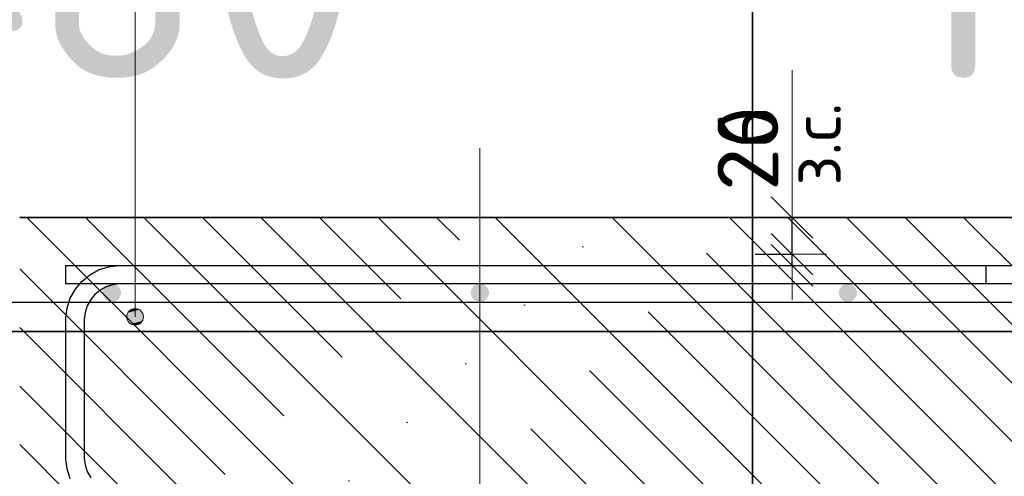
# Model space of a CAD drawing. Header units: metres. Extents: x -38 to 114, y -15 to 21.
# Tile 82 of 244: x 88.563 to 89.098, y -5.371 to -5.123. Entities that reach past the tile are written whole.
import ezdxf

# ---------------------------------------------------------------- set-up
doc = ezdxf.new("R2010")
doc.units = ezdxf.units.M
doc.header["$PDMODE"] = 65
doc.linetypes.add('______11', pattern=[0.5, 0.4, -0.05, 0, -0.05])
doc.linetypes.add('______5', pattern=[1.1, 0.8, -0.1, 0.1, -0.1])
for name, color, linetype, lineweight in [('XR$4$Арм. стержнями верхней зоны', 180, 'Continuous', 35), ('XR$4$Арм.стержн. Арматура края', 96, 'Continuous', 35), ('XR$4$Арм.стержн.горизонт. 1', 180, 'Continuous', 35), ('XR$4$Осевая линия (1)', 7, '______5', 13), ('XR$4$Размерная линия_ общее', 7, 'Continuous', 13), ('XR$6$Арм. стержнями верхней зоны', 180, 'Continuous', 35), ('XR$6$Арм.стержн. Арматура края', 96, 'Continuous', 35), ('XR$6$Арм.стержн.горизонт. 1', 180, 'Continuous', 35), ('XR$6$Осевая линия (1)', 7, '______5', 13), ('XR$6$Размерная линия_ общее', 7, 'Continuous', 13)]:
    doc.layers.add(name, color=color, linetype=linetype, lineweight=lineweight)
doc.styles.add('ISOCPEUR', font='txt')
doc.dimstyles.new('DIMSTYLE_11', dxfattribs={"dimtxt": 0.033, "dimasz": 0.0375, "dimexe": 0, "dimexo": 0, "dimgap": 0.0165, "dimtad": 2, "dimdec": 0, "dimlfac": 1000, "dimrnd": 1, "dimzin": 12, "dimdsep": 46, "dimtxsty": 'ISOCPEUR', "dimblk1": 'ALL_ML_STRICH', "dimblk2": 'ALL_ML_STRICH', "dimsah": 1, "dimcen": 0, "dimclrd": 7, "dimclre": 256, "dimclrt": 7, "dimadec": 0, "dimazin": 0, "dimtfac": 1, "dimtdec": 0, "dimtix": 1, "dimtmove": 2, "dimatfit": 3, "dimfxl": 0, "dimtvp": 1.2, "dimtzin": 0, "dimlwd": 0, "dimlwe": -3, "dimarcsym": 0})
pattern_1 = [(135, (0, 0), (-0.031819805, -0.031819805), [0.4, -0.05, 0, -0.05]), (135, (-0.01591, -0.01591), (-0.031819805, -0.031819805), [0.8, -0.1, 0.1, -0.1])]

# ---------------------------------------------------------------- blocks, each defined once
blk = doc.blocks.new('ALL_ML_STRICH')
at = {"color": 0, "linetype": 'ByBlock', "lineweight": -2}
for p, q in [((0, -0.5), (0, 0.5)), ((-0.3, -0.3), (0.3, 0.3)), ((-1, 0), (0.5, 0))]:
    blk.add_line(p, q, dxfattribs=at)
blk = doc.blocks.new('*D472')
at = {"layer": 'DEFPOINTS', "color": 7, "linetype": 'Continuous', "lineweight": 13, "transparency": 33554687}
for p in [(88.94284, -5.23081), (88.94284, -5.25681), (88.98283, -5.25681)]:
    blk.add_point(p, dxfattribs=at)
at = {"layer": 'XR$4$Размерная линия_ общее', "color": 253, "linetype": 'Continuous', "lineweight": -2, "true_color": 0xa0a0a0, "transparency": 33554687}
for p, q in [((88.96284, -5.23081), (88.98283, -5.23081)), ((88.96284, -5.25681), (88.98283, -5.25681))]:
    blk.add_line(p, q, dxfattribs=at)
at = {"layer": 'XR$4$Размерная линия_ общее', "color": 7, "linetype": 'Continuous', "lineweight": -2, "transparency": 33554687}
blk.add_line((88.98283, -5.25681), (88.98283, -5.23081), dxfattribs=at)
at = {"layer": 'XR$4$Размерная линия_ общее', "color": 7, "linetype": 'Continuous', "lineweight": 13, "transparency": 33554687, "xscale": 0.0375, "yscale": 0.0375, "zscale": 0.0375}
for p, rotation in [((88.98283, -5.23081), 90), ((88.98283, -5.25681), 270)]:
    blk.add_blockref('ALL_ML_STRICH', p, dxfattribs=dict(at, rotation=rotation))
at = {"layer": 'XR$4$Размерная линия_ общее', "color": 7, "linetype": 'Continuous', "lineweight": 13, "transparency": 33554687, "insert": (88.98236, -5.21345), "char_height": 0.027, "width": 0.00135, "attachment_point": 1, "rotation": 90, "line_spacing_factor": 0.60241, "style": 'ISOCPEUR'}
blk.add_mtext('з.с.', dxfattribs=at)
at = {"layer": 'XR$4$Размерная линия_ общее', "color": 7, "linetype": 'Continuous', "lineweight": 13, "transparency": 33554687, "insert": (88.95883, -5.19308), "char_height": 0.033, "width": 0.066, "attachment_point": 5, "rotation": 90, "style": 'ISOCPEUR'}
blk.add_mtext('\\A1;{26}', dxfattribs=at)
blk = doc.blocks.new('*D727')
at = {"layer": 'DEFPOINTS', "color": 7, "linetype": 'Continuous', "lineweight": 13, "transparency": 33554687}
for p in [(88.94284, -5.23081), (88.94284, -5.25081), (88.98283, -5.25081)]:
    blk.add_point(p, dxfattribs=at)
at = {"layer": 'XR$6$Размерная линия_ общее', "color": 253, "linetype": 'Continuous', "lineweight": -2, "true_color": 0xa0a0a0, "transparency": 33554687}
for p, q in [((88.96284, -5.23081), (88.98283, -5.23081)), ((88.96284, -5.25081), (88.98283, -5.25081))]:
    blk.add_line(p, q, dxfattribs=at)
at = {"layer": 'XR$6$Размерная линия_ общее', "color": 7, "linetype": 'Continuous', "lineweight": -2, "transparency": 33554687}
blk.add_line((88.98283, -5.25081), (88.98283, -5.23081), dxfattribs=at)
at = {"layer": 'XR$6$Размерная линия_ общее', "color": 7, "linetype": 'Continuous', "lineweight": 13, "transparency": 33554687, "xscale": 0.0375, "yscale": 0.0375, "zscale": 0.0375}
for p, rotation in [((88.98283, -5.23081), 90), ((88.98283, -5.25081), 270)]:
    blk.add_blockref('ALL_ML_STRICH', p, dxfattribs=dict(at, rotation=rotation))
at = {"layer": 'XR$6$Размерная линия_ общее', "color": 7, "linetype": 'Continuous', "lineweight": 13, "transparency": 33554687, "insert": (88.98236, -5.21345), "char_height": 0.027, "width": 0.00135, "attachment_point": 1, "rotation": 90, "line_spacing_factor": 0.60241, "style": 'ISOCPEUR'}
blk.add_mtext('з.с.', dxfattribs=at)
at = {"layer": 'XR$6$Размерная линия_ общее', "color": 7, "linetype": 'Continuous', "lineweight": 13, "transparency": 33554687, "insert": (88.95883, -5.19308), "char_height": 0.033, "width": 0.066, "attachment_point": 5, "rotation": 90, "style": 'ISOCPEUR'}
blk.add_mtext('\\A1;{20}', dxfattribs=at)

msp = doc.modelspace()

# ---------------------------------------------------------------- hatches: boundary and pattern name
at = {"linetype": 'Continuous', "lineweight": 13, "transparency": 33554687}
h = msp.add_hatch(dxfattribs=at)
h.set_pattern_fill('__________540', scale=0.015, style=0, pattern_type=2)
h.set_pattern_definition(pattern_1)
h.paths.add_polyline_path([(88.56308, -5.23081), (88.56308, -5.43081), (89.68134, -5.43081), (89.68134, -5.23081)], flags=0)
h = msp.add_hatch(dxfattribs=at)
h.set_pattern_fill('__________540', scale=0.015, style=0, pattern_type=2)
h.set_pattern_definition(pattern_1)
h.paths.add_polyline_path([(88.56308, -5.23081), (88.56308, -5.43081), (89.68134, -5.43081), (89.68134, -5.23081)], flags=0)
at = {"layer": 'XR$4$Арм. стержнями верхней зоны', "linetype": 'Continuous', "lineweight": 50, "transparency": 33554687}
for points in [[(88.6182, -5.27181), (88.61782, -5.2699), (88.61674, -5.26827), (88.61512, -5.26719), (88.6132, -5.26681), (88.61129, -5.26719), (88.60967, -5.26827), (88.60858, -5.2699), (88.6082, -5.27181), (88.60858, -5.27372), (88.60967, -5.27535), (88.61129, -5.27643), (88.6132, -5.27681), (88.61512, -5.27643), (88.61674, -5.27535), (88.61782, -5.27372)], [(88.8182, -5.27181), (88.81782, -5.2699), (88.81674, -5.26827), (88.81512, -5.26719), (88.8132, -5.26681), (88.81129, -5.26719), (88.80967, -5.26827), (88.80858, -5.2699), (88.8082, -5.27181), (88.80858, -5.27372), (88.80967, -5.27535), (88.81129, -5.27643), (88.8132, -5.27681), (88.81512, -5.27643), (88.81674, -5.27535), (88.81782, -5.27372)], [(89.0182, -5.27181), (89.01782, -5.2699), (89.01674, -5.26827), (89.01512, -5.26719), (89.0132, -5.26681), (89.01129, -5.26719), (89.00967, -5.26827), (89.00858, -5.2699), (89.0082, -5.27181), (89.00858, -5.27372), (89.00967, -5.27535), (89.01129, -5.27643), (89.0132, -5.27681), (89.01512, -5.27643), (89.01674, -5.27535), (89.01782, -5.27372)]]:
    msp.add_hatch(color=4, dxfattribs=at).paths.add_polyline_path(points)
at = {"layer": 'XR$4$Арм.стержн.горизонт. 1', "linetype": 'Continuous', "lineweight": 13, "transparency": 33554687}
for points in [[(88.62805, -5.28094), (88.62355, -5.28094), (88.62193, -5.28256)], [(88.62805, -5.28094), (88.62193, -5.28256), (88.62967, -5.28256)], [(88.62805, -5.28094), (88.62355, -5.28094), (88.62193, -5.28256)], [(88.62805, -5.28094), (88.62193, -5.28256), (88.62967, -5.28256)], [(88.62355, -5.28094), (88.62805, -5.28094), (88.6258, -5.28031)], [(88.62355, -5.28094), (88.62805, -5.28094), (88.6258, -5.28031)], [(88.62967, -5.28256), (88.62193, -5.28256), (88.6213, -5.28481)], [(88.62967, -5.28256), (88.6213, -5.28481), (88.6303, -5.28481)], [(88.62967, -5.28256), (88.62193, -5.28256), (88.6213, -5.28481)], [(88.62967, -5.28256), (88.6213, -5.28481), (88.6303, -5.28481)], [(88.6303, -5.28481), (88.6213, -5.28481), (88.62193, -5.28706)], [(88.6303, -5.28481), (88.6213, -5.28481), (88.62193, -5.28706)], [(88.6303, -5.28481), (88.62193, -5.28706), (88.62967, -5.28706)], [(88.6303, -5.28481), (88.62193, -5.28706), (88.62967, -5.28706)], [(88.62967, -5.28706), (88.62193, -5.28706), (88.62355, -5.28868)], [(88.62967, -5.28706), (88.62193, -5.28706), (88.62355, -5.28868)], [(88.62967, -5.28706), (88.62355, -5.28868), (88.62805, -5.28868)], [(88.62967, -5.28706), (88.62355, -5.28868), (88.62805, -5.28868)], [(88.62805, -5.28868), (88.62355, -5.28868), (88.6258, -5.28931)], [(88.62805, -5.28868), (88.62355, -5.28868), (88.6258, -5.28931)]]:
    msp.add_hatch(color=7, dxfattribs=at).paths.add_polyline_path(points)
at = {"layer": 'XR$6$Арм. стержнями верхней зоны', "linetype": 'Continuous', "lineweight": 50, "transparency": 33554687}
for points in [[(88.6182, -5.27181), (88.61782, -5.2699), (88.61674, -5.26827), (88.61512, -5.26719), (88.6132, -5.26681), (88.61129, -5.26719), (88.60967, -5.26827), (88.60858, -5.2699), (88.6082, -5.27181), (88.60858, -5.27372), (88.60967, -5.27535), (88.61129, -5.27643), (88.6132, -5.27681), (88.61512, -5.27643), (88.61674, -5.27535), (88.61782, -5.27372)], [(88.8182, -5.27181), (88.81782, -5.2699), (88.81674, -5.26827), (88.81512, -5.26719), (88.8132, -5.26681), (88.81129, -5.26719), (88.80967, -5.26827), (88.80858, -5.2699), (88.8082, -5.27181), (88.80858, -5.27372), (88.80967, -5.27535), (88.81129, -5.27643), (88.8132, -5.27681), (88.81512, -5.27643), (88.81674, -5.27535), (88.81782, -5.27372)], [(89.0182, -5.27181), (89.01782, -5.2699), (89.01674, -5.26827), (89.01512, -5.26719), (89.0132, -5.26681), (89.01129, -5.26719), (89.00967, -5.26827), (89.00858, -5.2699), (89.0082, -5.27181), (89.00858, -5.27372), (89.00967, -5.27535), (89.01129, -5.27643), (89.0132, -5.27681), (89.01512, -5.27643), (89.01674, -5.27535), (89.01782, -5.27372)]]:
    msp.add_hatch(color=4, dxfattribs=at).paths.add_polyline_path(points)
at = {"layer": 'XR$6$Арм.стержн.горизонт. 1', "linetype": 'Continuous', "lineweight": 13, "transparency": 33554687}
for points in [[(88.62805, -5.28094), (88.62355, -5.28094), (88.62193, -5.28256)], [(88.62805, -5.28094), (88.62193, -5.28256), (88.62967, -5.28256)], [(88.62805, -5.28094), (88.62355, -5.28094), (88.62193, -5.28256)], [(88.62805, -5.28094), (88.62193, -5.28256), (88.62967, -5.28256)], [(88.62355, -5.28094), (88.62805, -5.28094), (88.6258, -5.28031)], [(88.62355, -5.28094), (88.62805, -5.28094), (88.6258, -5.28031)], [(88.62967, -5.28256), (88.62193, -5.28256), (88.6213, -5.28481)], [(88.62967, -5.28256), (88.6213, -5.28481), (88.6303, -5.28481)], [(88.62967, -5.28256), (88.62193, -5.28256), (88.6213, -5.28481)], [(88.62967, -5.28256), (88.6213, -5.28481), (88.6303, -5.28481)], [(88.6303, -5.28481), (88.6213, -5.28481), (88.62193, -5.28706)], [(88.6303, -5.28481), (88.6213, -5.28481), (88.62193, -5.28706)], [(88.6303, -5.28481), (88.62193, -5.28706), (88.62967, -5.28706)], [(88.6303, -5.28481), (88.62193, -5.28706), (88.62967, -5.28706)], [(88.62967, -5.28706), (88.62193, -5.28706), (88.62355, -5.28868)], [(88.62967, -5.28706), (88.62193, -5.28706), (88.62355, -5.28868)], [(88.62967, -5.28706), (88.62355, -5.28868), (88.62805, -5.28868)], [(88.62967, -5.28706), (88.62355, -5.28868), (88.62805, -5.28868)], [(88.62805, -5.28868), (88.62355, -5.28868), (88.6258, -5.28931)], [(88.62805, -5.28868), (88.62355, -5.28868), (88.6258, -5.28931)]]:
    msp.add_hatch(color=7, dxfattribs=at).paths.add_polyline_path(points)

# ---------------------------------------------------------------- linework, layer by layer
at = {"color": 7, "linetype": 'Continuous', "lineweight": 35, "transparency": 33554687}
for p, q in [((88.96143, -4.89271), (88.96143, -5.29271)), ((89.68134, -5.23081), (88.56308, -5.23081)), ((89.68134, -5.23081), (88.56308, -5.23081)), ((80.71143, -5.29271), (89.96143, -5.29271)), ((89.96143, -5.29271), (80.71143, -5.29271)), ((88.96143, -5.29271), (88.96143, -5.69271))]:
    msp.add_line(p, q, dxfattribs=at)
at = {"color": 7, "linetype": 'Continuous', "lineweight": 13, "transparency": 33554687}
for p, q in [((88.98283, -5.23081), (88.98283, -5.15081)), ((88.98283, -5.23081), (88.98283, -5.17081)), ((89.96143, -5.29271), (80.71143, -5.29271))]:
    msp.add_line(p, q, dxfattribs=at)
at = {"layer": 'XR$4$Арм. стержнями верхней зоны', "color": 4, "linetype": 'Continuous', "lineweight": 25, "transparency": 33554687}
msp.add_lwpolyline([(88.58808, -5.25681), (89.68634, -5.25681), (89.68634, -5.26681), (88.58808, -5.26681), (88.58808, -5.25681)], dxfattribs=at)
msp.add_lwpolyline([(88.58808, -5.25681), (89.68634, -5.25681), (89.68634, -5.26681), (88.58808, -5.26681), (88.58808, -5.25681)], dxfattribs=at)
at = {"layer": 'XR$4$Арм.стержн. Арматура края', "color": 4, "linetype": 'Continuous', "lineweight": 25, "transparency": 33554687}
msp.add_lwpolyline([(88.5906, -5.3729), (88.58881, -5.36746), (88.58808, -5.36225), (88.58808, -5.28537), (88.58881, -5.28016), (88.5906, -5.27472), (88.59341, -5.26971), (88.59685, -5.26558), (88.60098, -5.26213), (88.60599, -5.25933), (88.61143, -5.25754), (88.61665, -5.25681), (89.08808, -5.25681), (89.08808, -5.26681), (88.61734, -5.26681), (88.6137, -5.26732), (88.61004, -5.26852), (88.60668, -5.2704), (88.60395, -5.27268), (88.60168, -5.27541), (88.5998, -5.27876), (88.59859, -5.28243), (88.59808, -5.28607), (88.59808, -5.36155), (88.59859, -5.36519), (88.5998, -5.36885), (88.60168, -5.37221)], dxfattribs=at)
msp.add_lwpolyline([(88.5906, -5.3729), (88.58881, -5.36746), (88.58808, -5.36225), (88.58808, -5.28537), (88.58881, -5.28016), (88.5906, -5.27472), (88.59341, -5.26971), (88.59685, -5.26558), (88.60098, -5.26213), (88.60599, -5.25933), (88.61143, -5.25754), (88.61665, -5.25681), (89.08808, -5.25681), (89.08808, -5.26681), (88.61734, -5.26681), (88.6137, -5.26732), (88.61004, -5.26852), (88.60668, -5.2704), (88.60395, -5.27268), (88.60168, -5.27541), (88.5998, -5.27876), (88.59859, -5.28243), (88.59808, -5.28607), (88.59808, -5.36155), (88.59859, -5.36519), (88.5998, -5.36885), (88.60168, -5.37221)], dxfattribs=at)
at = {"layer": 'XR$4$Арм.стержн.горизонт. 1', "color": 7, "linetype": 'Continuous', "lineweight": 13, "transparency": 33554687}
for p, q in [((88.6258, -5.06189), (88.6258, -5.28481)), ((88.6258, -5.06189), (88.6258, -5.28481)), ((88.6258, -5.28031), (88.6258, -5.28031)), ((88.6258, -5.28031), (88.6258, -5.28031)), ((88.6213, -5.28481), (88.6213, -5.28481)), ((88.6213, -5.28481), (88.6213, -5.28481)), ((88.6303, -5.28481), (88.6303, -5.28481)), ((88.6303, -5.28481), (88.6303, -5.28481)), ((88.6258, -5.28931), (88.6258, -5.28931)), ((88.6258, -5.28931), (88.6258, -5.28931))]:
    msp.add_line(p, q, dxfattribs=at)
at = {"layer": 'XR$4$Арм.стержн.горизонт. 1', "color": 7, "linetype": 'Continuous', "lineweight": 25, "transparency": 33554687}
msp.add_lwpolyline([(89.60308, -5.29281), (87.26308, -5.29281), (87.26308, -5.27681), (89.60308, -5.27681), (89.60308, -5.29281)], dxfattribs=at)
msp.add_lwpolyline([(89.60308, -5.29281), (87.26308, -5.29281), (87.26308, -5.27681), (89.60308, -5.27681), (89.60308, -5.29281)], dxfattribs=at)
at = {"layer": 'XR$4$Арм.стержн.горизонт. 1', "color": 7, "linetype": 'Continuous', "lineweight": 13, "transparency": 33554687}
msp.add_circle((88.6258, -5.28481), 0.0045, dxfattribs=at)
msp.add_circle((88.6258, -5.28481), 0.0045, dxfattribs=at)
at = {"layer": 'XR$4$Осевая линия (1)', "color": 253, "linetype": '______11', "lineweight": 13, "true_color": 0xa0a0a0, "transparency": 33554687}
msp.add_line((88.81308, -5.19315), (88.81308, -5.69021), dxfattribs=at)
at = {"layer": 'XR$6$Арм. стержнями верхней зоны', "color": 4, "linetype": 'Continuous', "lineweight": 25, "transparency": 33554687}
msp.add_lwpolyline([(88.58808, -5.25681), (89.68634, -5.25681), (89.68634, -5.26681), (88.58808, -5.26681), (88.58808, -5.25681)], dxfattribs=at)
msp.add_lwpolyline([(88.58808, -5.25681), (89.68634, -5.25681), (89.68634, -5.26681), (88.58808, -5.26681), (88.58808, -5.25681)], dxfattribs=at)
at = {"layer": 'XR$6$Арм.стержн. Арматура края', "color": 4, "linetype": 'Continuous', "lineweight": 25, "transparency": 33554687}
msp.add_lwpolyline([(88.5906, -5.3729), (88.58881, -5.36746), (88.58808, -5.36225), (88.58808, -5.28537), (88.58881, -5.28016), (88.5906, -5.27472), (88.59341, -5.26971), (88.59685, -5.26558), (88.60098, -5.26213), (88.60599, -5.25933), (88.61143, -5.25754), (88.61665, -5.25681), (89.08808, -5.25681), (89.08808, -5.26681), (88.61734, -5.26681), (88.6137, -5.26732), (88.61004, -5.26852), (88.60668, -5.2704), (88.60395, -5.27268), (88.60168, -5.27541), (88.5998, -5.27876), (88.59859, -5.28243), (88.59808, -5.28607), (88.59808, -5.36155), (88.59859, -5.36519), (88.5998, -5.36885), (88.60168, -5.37221)], dxfattribs=at)
msp.add_lwpolyline([(88.5906, -5.3729), (88.58881, -5.36746), (88.58808, -5.36225), (88.58808, -5.28537), (88.58881, -5.28016), (88.5906, -5.27472), (88.59341, -5.26971), (88.59685, -5.26558), (88.60098, -5.26213), (88.60599, -5.25933), (88.61143, -5.25754), (88.61665, -5.25681), (89.08808, -5.25681), (89.08808, -5.26681), (88.61734, -5.26681), (88.6137, -5.26732), (88.61004, -5.26852), (88.60668, -5.2704), (88.60395, -5.27268), (88.60168, -5.27541), (88.5998, -5.27876), (88.59859, -5.28243), (88.59808, -5.28607), (88.59808, -5.36155), (88.59859, -5.36519), (88.5998, -5.36885), (88.60168, -5.37221)], dxfattribs=at)
at = {"layer": 'XR$6$Арм.стержн.горизонт. 1', "color": 7, "linetype": 'Continuous', "lineweight": 13, "transparency": 33554687}
for p, q in [((88.6258, -5.06189), (88.6258, -5.28481)), ((88.6258, -5.06189), (88.6258, -5.28481)), ((88.6258, -5.28031), (88.6258, -5.28031)), ((88.6258, -5.28031), (88.6258, -5.28031)), ((88.6213, -5.28481), (88.6213, -5.28481)), ((88.6213, -5.28481), (88.6213, -5.28481)), ((88.6303, -5.28481), (88.6303, -5.28481)), ((88.6303, -5.28481), (88.6303, -5.28481)), ((88.6258, -5.28931), (88.6258, -5.28931)), ((88.6258, -5.28931), (88.6258, -5.28931))]:
    msp.add_line(p, q, dxfattribs=at)
at = {"layer": 'XR$6$Арм.стержн.горизонт. 1', "color": 7, "linetype": 'Continuous', "lineweight": 25, "transparency": 33554687}
msp.add_lwpolyline([(89.60308, -5.29281), (87.26308, -5.29281), (87.26308, -5.27681), (89.60308, -5.27681), (89.60308, -5.29281)], dxfattribs=at)
msp.add_lwpolyline([(89.60308, -5.29281), (87.26308, -5.29281), (87.26308, -5.27681), (89.60308, -5.27681), (89.60308, -5.29281)], dxfattribs=at)
at = {"layer": 'XR$6$Арм.стержн.горизонт. 1', "color": 7, "linetype": 'Continuous', "lineweight": 13, "transparency": 33554687}
msp.add_circle((88.6258, -5.28481), 0.0045, dxfattribs=at)
msp.add_circle((88.6258, -5.28481), 0.0045, dxfattribs=at)
at = {"layer": 'XR$6$Осевая линия (1)', "color": 253, "linetype": '______11', "lineweight": 13, "true_color": 0xa0a0a0, "transparency": 33554687}
msp.add_line((88.81308, -5.23081), (88.81308, -5.65396), dxfattribs=at)

# ---------------------------------------------------------------- texts
at = {"color": 7, "linetype": 'Continuous', "lineweight": 35, "transparency": 33554687, "char_height": 0.0625, "style": 'ISOCPEUR'}
for s, insert, width, attachment_point in [('\\A1;{\\fISOCPEUR|i0|b0;\\H0.125000;\\W1.000000;\\C7;101.76 кг}\\P', (89.03768, -5.09271), 0.73125, 4), ('\\A1;{\\fISOCPEUR|i0|b0;\\H0.125000;\\W1.000000;\\C7;8.480}\\P', (88.54643, -5.09271), 0.4588235, 5)]:
    msp.add_mtext(s, dxfattribs=dict(at, insert=insert, width=width, attachment_point=attachment_point))

# ---------------------------------------------------------------- dimensions: what is measured, and where the dimension line sits
at = {"layer": 'XR$4$Размерная линия_ общее', "color": 7, "linetype": 'Continuous', "lineweight": 13, "transparency": 33554687}
dim = msp.add_linear_dim(base=(88.98283, -5.23081), p1=(88.96284, -5.25681), p2=(88.96284, -5.23081), angle=90, text='<>\\Xз.с.', dimstyle='DIMSTYLE_11', override={"dimpost": '<>', "dimclrd": 7, "dimclre": 253, "dimclrt": 7, "dimlwd": 0, "dimlwe": 65533}, dxfattribs=at)
dim.commit()
dim.dimension.update_dxf_attribs({"geometry": '*D472', "text_midpoint": (88.95883, -5.19308), "dimtype": 160})
at = {"layer": 'XR$6$Размерная линия_ общее', "color": 7, "linetype": 'Continuous', "lineweight": 13, "transparency": 33554687}
dim = msp.add_linear_dim(base=(88.98283, -5.23081), p1=(88.96284, -5.25081), p2=(88.96284, -5.23081), angle=90, text='<>\\Xз.с.', dimstyle='DIMSTYLE_11', override={"dimpost": '<>', "dimclrd": 7, "dimclre": 253, "dimclrt": 7, "dimlwd": 0, "dimlwe": 65533}, dxfattribs=at)
dim.commit()
dim.dimension.update_dxf_attribs({"geometry": '*D727', "text_midpoint": (88.95883, -5.19308), "dimtype": 160})

doc.saveas('drawing.dxf')
